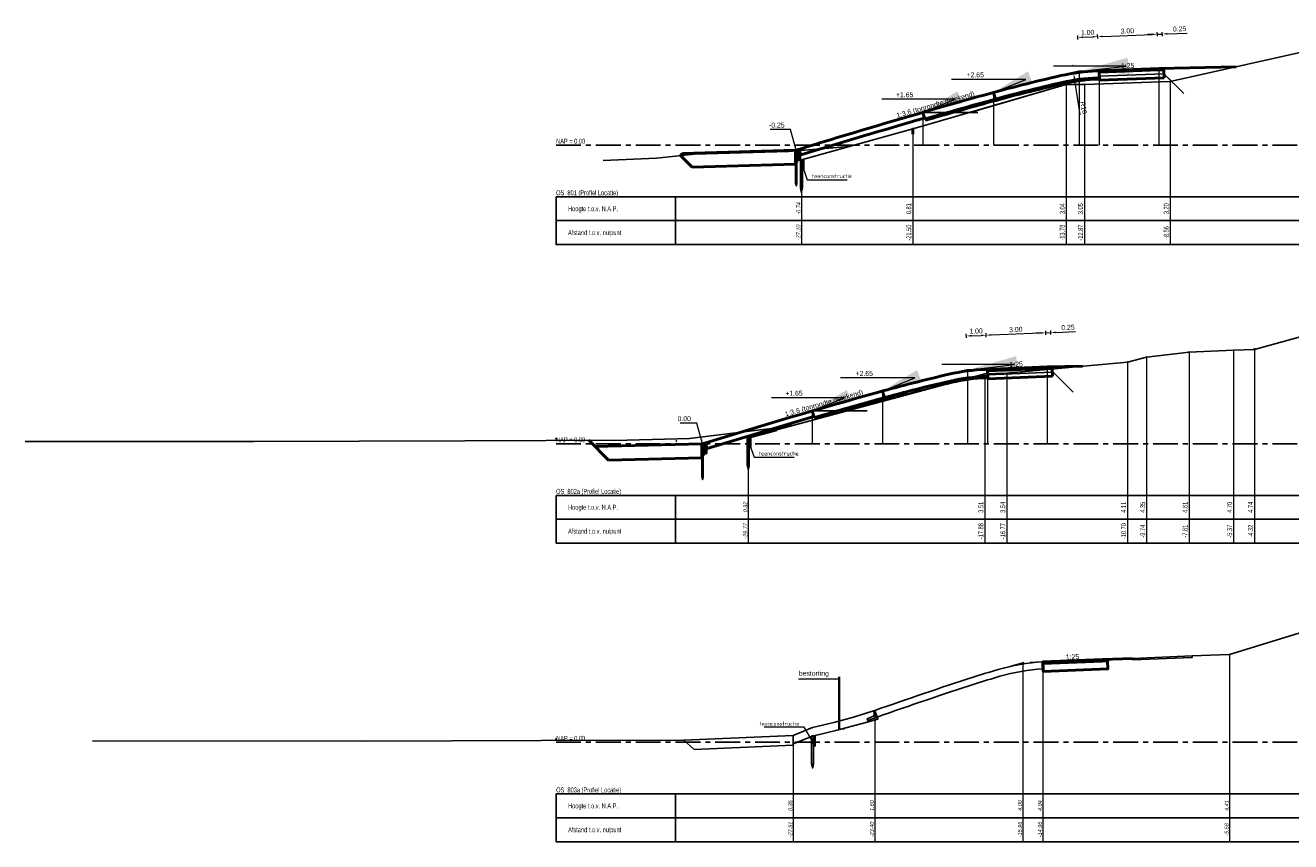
# Model space of a CAD drawing. Header units: metres. Extents: x -7 to 2281, y 7146 to 7816.
# Tile 1 of 29: x 2145 to 2209, y 7146 to 7187. Entities that reach past the tile are written whole.
import ezdxf
from ezdxf.enums import TextEntityAlignment as Align

# ---------------------------------------------------------------- set-up
doc = ezdxf.new("R2010")
doc.units = ezdxf.units.M
doc.linetypes.add('HIDDEN', pattern=[9.525, 6.35, -3.175])
doc.linetypes.add('NAP', pattern=[20, 12.5, -2.5, 2.5, -2.5])
for name, color, linetype in [('BS-DWP-BALK-TEKST', 7, 'Continuous'), ('BS-HEKWERK-KL-1_5M', 1, 'Continuous'), ('BS-KANT-KREUKELBERM', 255, 'Continuous'), ('BS-KANT-VERHARDING', 1, 'Continuous'), ('BS-PERKOENRIJ', 255, 'Continuous'), ('BS-RASTER', 255, 'Continuous'), ('BS-SCHEIDINGSLIJN-TALUDBEKL', 255, 'Continuous'), ('BS-TEENSCHOT-GECONSTRUEERD', 198, 'Continuous'), ('BS-TUSSENBERM', 1, 'Continuous'), ('BS-ZANDLIJN', 32, 'Continuous'), ('DP-BS-profiel', 2, 'Continuous'), ('DP-Matenbalk', 7, 'Continuous'), ('DP-Matenbalk_bestaandehoogten', 6, 'Continuous'), ('DP-NAP-lijn', 5, 'NAP')]:
    doc.layers.add(name, color=color, linetype=linetype)
for name, color, linetype, lineweight in [('DP-BS-maatvoering', 2, 'Continuous', 20), ('DP-Matenbalk_verlenglijnen_best', 253, 'Continuous', 0), ('DP-NW-maatvoering', 7, 'Continuous', 35), ('DP-NW-matenbalk_verlenglijnen', 135, 'Continuous', 0), ('DP-NW-profiel', 4, 'Continuous', 50), ('DP-NW-teenschot', 2, 'Continuous', 25), ('DP-NW-Uitvullaag', 1, 'Uitvullaag', 18), ('TL-2.5mm Tekst', 7, 'Continuous', 25)]:
    doc.layers.add(name, color=color, linetype=linetype, lineweight=lineweight)
doc.layers.add('DP-NW-arcrand', color=142, linetype='Continuous', plot=False)
doc.styles.add('bestomschr', font='isocp.shx', dxfattribs={"width": 0.96})
doc.styles.add('dp-besthgt', font='StagCAD.ttf', dxfattribs={"oblique": 10, "height": 0.2})
doc.styles.add('StagCAD', font='StagCAD.ttf')
doc.linetypes.add('Uitvullaag', pattern='A,0,-0.005,[191,UITVULLAAG.shx,S=0.007,R=0,X=0,Y=0],-0.5', length=0.505)
doc.dimstyles.new('best-leader 1_100', dxfattribs={"dimscale": 0.1, "dimtxt": 2, "dimasz": 1.6, "dimexe": 0, "dimexo": 0, "dimgap": 0.8, "dimtad": 1, "dimrnd": 0.001, "dimzin": 1, "dimdsep": 46, "dimtxsty": 'bestomschr', "dimblk": 'RAD_PIJL', "dimcen": 0.09, "dimse1": 1, "dimse2": 1, "dimclrd": 212, "dimclre": 1, "dimclrt": 2, "dimazin": 0, "dimtfac": 1, "dimtix": 1, "dimtmove": 0, "dimatfit": 0, "dimfxl": 1, "dimtvp": 0.83, "dimtolj": 1, "dimtzin": 0, "dimlwd": 5, "dimarcsym": 0})
doc.dimstyles.new('GM-maatvoering', dxfattribs={"dimtxt": 2.5, "dimasz": 2.5, "dimexe": 1, "dimexo": 0, "dimgap": 1, "dimtad": 1, "dimrnd": 0.001, "dimzin": 1, "dimdsep": 46, "dimtxsty": 'StagCAD', "dimcen": 0.09, "dimclrd": 1, "dimclre": 1, "dimclrt": 7, "dimazin": 0, "dimtfac": 1, "dimtix": 1, "dimtmove": 0, "dimatfit": 3, "dimfxl": 1, "dimfxlon": 1, "dimtvp": 0.83, "dimtolj": 1, "dimtzin": 0, "dimlwd": 15, "dimlwe": 15, "dimarcsym": 0})
doc.dimstyles.new('leader 1_100', dxfattribs={"dimscale": 0.1, "dimtxt": 2.5, "dimasz": 2, "dimexe": 0, "dimexo": 0, "dimgap": 1, "dimtad": 1, "dimrnd": 0.001, "dimzin": 1, "dimdsep": 46, "dimtxsty": 'StagCAD', "dimblk": 'RAD_PIJL', "dimcen": 0.09, "dimse1": 1, "dimse2": 1, "dimclrd": 1, "dimclre": 1, "dimclrt": 7, "dimazin": 0, "dimtfac": 1, "dimtix": 1, "dimtmove": 0, "dimatfit": 0, "dimfxl": 1, "dimtvp": 0.83, "dimtolj": 1, "dimtzin": 0, "dimlwd": 15, "dimarcsym": 0})

# ---------------------------------------------------------------- blocks, each defined once
blk = doc.blocks.new('15', base_point=(577.872525, -2.976085))
at = {"layer": 'BS-PERKOENRIJ'}
blk.add_lwpolyline([(577.716275, -3.444835), (577.591275, -3.382335), (577.466275, -3.257335), (577.403775, -3.132335), (577.372525, -3.007335), (577.372525, -2.944835), (577.403775, -2.819835), (577.466275, -2.694835), (577.591275, -2.569835), (577.716275, -2.507335), (577.841275, -2.476085), (577.903775, -2.476085), (578.028775, -2.507335), (578.153775, -2.569835), (578.278775, -2.694835), (578.341275, -2.819835), (578.372525, -2.944835), (578.372525, -3.007335), (578.341275, -3.132335), (578.278775, -3.257335), (578.153775, -3.382335), (578.028775, -3.444835), (577.903775, -3.476085), (577.841275, -3.476085)], close=True, dxfattribs=at)
blk = doc.blocks.new('123', base_point=(750, -20.1))
at = {"layer": 'BS-HEKWERK-KL-1_5M'}
for points in [[(749.75, -20.35), (750.25, -19.85)], [(750.25, -20.35), (749.75, -19.85)]]:
    blk.add_lwpolyline(points, dxfattribs=at)
blk = doc.blocks.new('RAD_PIJL')
at = {"color": 1, "linetype": 'Continuous'}
blk.add_solid([(-2.828, -0.75), (-2.828, 0.75), (0, 0)], dxfattribs=at)
blk = doc.blocks.new('BSHO')
at = {"layer": 'DP-Matenbalk_bestaandehoogten', "style": 'dp-besthgt', "oblique": 10}
for tag, p in [('AFSTAND', (0.6, -0.013)), ('HOOGTE', (1.8, -0.013))]:
    blk.add_attdef(tag, text='', height=0.2, dxfattribs=at).set_placement(p, align=Align.BOTTOM_CENTER)
blk = doc.blocks.new('*D211')
at = {"layer": 'Defpoints', "color": 0, "transparency": 16777216}
for p in [(0.931, 5.455), (0, 3.7), (0.999, 3.74)]:
    blk.add_point(p, dxfattribs=at)
at = {"layer": 'DP-NW-maatvoering', "color": 1, "lineweight": 15, "transparency": 16777216}
for p, q in [((-0.065, 5.315), (-0.073, 5.515)), ((0.181, 5.425), (0.681, 5.445)), ((0.935, 5.355), (0.927, 5.555))]:
    blk.add_line(p, q, dxfattribs=at)
at = {"layer": 'DP-NW-maatvoering', "color": 1, "transparency": 16777216}
for points in [[(0.18, 5.466), (0.183, 5.383), (-0.069, 5.415)], [(0.679, 5.486), (0.682, 5.403), (0.931, 5.455)]]:
    blk.add_solid(points, dxfattribs=at)
at = {"layer": 'DP-NW-maatvoering', "color": 7, "transparency": 16777216, "insert": (0.422, 5.659), "char_height": 0.25, "attachment_point": 5, "rotation": 2.29061, "style": 'StagCAD'}
blk.add_mtext('\\A1;1.00', dxfattribs=at)
blk = doc.blocks.new('*D212')
at = {"layer": 'Defpoints', "color": 0, "transparency": 16777216}
for p in [(3.928, 5.575), (3.997, 3.86), (0.999, 3.74)]:
    blk.add_point(p, dxfattribs=at)
at = {"layer": 'DP-NW-maatvoering', "color": 1, "lineweight": 15, "transparency": 16777216}
for p, q in [((0.935, 5.355), (0.927, 5.555)), ((1.18, 5.465), (3.678, 5.565)), ((3.932, 5.475), (3.924, 5.674))]:
    blk.add_line(p, q, dxfattribs=at)
at = {"layer": 'DP-NW-maatvoering', "color": 1, "transparency": 16777216}
for points in [[(1.179, 5.506), (1.182, 5.423), (0.931, 5.455)], [(3.677, 5.606), (3.68, 5.523), (3.928, 5.575)]]:
    blk.add_solid(points, dxfattribs=at)
at = {"layer": 'DP-NW-maatvoering', "color": 7, "transparency": 16777216, "insert": (2.42, 5.739), "char_height": 0.25, "attachment_point": 5, "rotation": 2.29061, "style": 'StagCAD'}
blk.add_mtext('\\A1;3.00', dxfattribs=at)
blk = doc.blocks.new('*D213')
at = {"layer": 'Defpoints', "color": 0, "transparency": 16777216}
for p in [(4.178, 5.585), (4, 3.78), (4.25, 3.79)]:
    blk.add_point(p, dxfattribs=at)
at = {"layer": 'DP-NW-maatvoering', "color": 1, "lineweight": 15, "transparency": 16777216}
for p, q in [((3.678, 5.565), (3.429, 5.555)), ((3.932, 5.475), (3.924, 5.674)), ((3.928, 5.575), (4.178, 5.585)), ((4.182, 5.485), (4.174, 5.684)), ((4.428, 5.595), (5.427, 5.635))]:
    blk.add_line(p, q, dxfattribs=at)
at = {"layer": 'DP-NW-maatvoering', "color": 1, "transparency": 16777216}
for points in [[(3.677, 5.606), (3.68, 5.523), (3.928, 5.575)], [(4.426, 5.636), (4.429, 5.553), (4.178, 5.585)]]:
    blk.add_solid(points, dxfattribs=at)
at = {"layer": 'DP-NW-maatvoering', "color": 7, "transparency": 16777216, "insert": (5.043, 5.844), "char_height": 0.25, "attachment_point": 5, "rotation": 2.29061, "style": 'StagCAD'}
blk.add_mtext('\\A1;0.25', dxfattribs=at)
blk = doc.blocks.new('*D214')
at = {"layer": 'Defpoints', "color": 0, "transparency": 16777216}
for p in [(-0.282, 3.619), (1.294, -6.256)]:
    blk.add_point(p, dxfattribs=at)
at = {"layer": 'DP-NW-maatvoering', "color": 1, "lineweight": 15, "transparency": 16777216}
blk.add_line((0.051, 1.529), (-0.243, 3.372), dxfattribs=at)
at = {"layer": 'DP-NW-maatvoering', "color": 1, "transparency": 16777216}
blk.add_solid([(-0.202, 3.378), (-0.284, 3.365), (-0.282, 3.619)], dxfattribs=at)
at = {"layer": 'DP-NW-maatvoering', "color": 7, "transparency": 16777216, "insert": (0.222, 1.885), "char_height": 0.25, "attachment_point": 5, "rotation": 279.07169, "style": 'StagCAD'}
blk.add_mtext('\\A1;R10', dxfattribs=at)
blk = doc.blocks.new('*D216')
at = {"layer": 'Defpoints', "color": 0, "transparency": 16777216}
for p in [(0.931, 5.455), (0, 3.7), (0.999, 3.74)]:
    blk.add_point(p, dxfattribs=at)
at = {"layer": 'DP-NW-maatvoering', "color": 1, "lineweight": 15, "transparency": 16777216}
for p, q in [((-0.065, 5.315), (-0.073, 5.515)), ((0.181, 5.425), (0.681, 5.445)), ((0.935, 5.355), (0.927, 5.555))]:
    blk.add_line(p, q, dxfattribs=at)
at = {"layer": 'DP-NW-maatvoering', "color": 1, "transparency": 16777216}
for points in [[(0.18, 5.466), (0.183, 5.383), (-0.069, 5.415)], [(0.679, 5.486), (0.682, 5.403), (0.931, 5.455)]]:
    blk.add_solid(points, dxfattribs=at)
at = {"layer": 'DP-NW-maatvoering', "color": 7, "transparency": 16777216, "insert": (0.422, 5.659), "char_height": 0.25, "attachment_point": 5, "rotation": 2.29061, "style": 'StagCAD'}
blk.add_mtext('\\A1;1.00', dxfattribs=at)
blk = doc.blocks.new('*D217')
at = {"layer": 'Defpoints', "color": 0, "transparency": 16777216}
for p in [(3.928, 5.575), (3.997, 3.86), (0.999, 3.74)]:
    blk.add_point(p, dxfattribs=at)
at = {"layer": 'DP-NW-maatvoering', "color": 1, "lineweight": 15, "transparency": 16777216}
for p, q in [((0.935, 5.355), (0.927, 5.555)), ((1.18, 5.465), (3.678, 5.565)), ((3.932, 5.475), (3.924, 5.674))]:
    blk.add_line(p, q, dxfattribs=at)
at = {"layer": 'DP-NW-maatvoering', "color": 1, "transparency": 16777216}
for points in [[(1.179, 5.506), (1.182, 5.423), (0.931, 5.455)], [(3.677, 5.606), (3.68, 5.523), (3.928, 5.575)]]:
    blk.add_solid(points, dxfattribs=at)
at = {"layer": 'DP-NW-maatvoering', "color": 7, "transparency": 16777216, "insert": (2.42, 5.739), "char_height": 0.25, "attachment_point": 5, "rotation": 2.29061, "style": 'StagCAD'}
blk.add_mtext('\\A1;3.00', dxfattribs=at)
blk = doc.blocks.new('*D218')
at = {"layer": 'Defpoints', "color": 0, "transparency": 16777216}
for p in [(4.178, 5.585), (4, 3.78), (4.25, 3.79)]:
    blk.add_point(p, dxfattribs=at)
at = {"layer": 'DP-NW-maatvoering', "color": 1, "lineweight": 15, "transparency": 16777216}
for p, q in [((3.678, 5.565), (3.429, 5.555)), ((3.932, 5.475), (3.924, 5.674)), ((3.928, 5.575), (4.178, 5.585)), ((4.182, 5.485), (4.174, 5.684)), ((4.428, 5.595), (5.427, 5.635))]:
    blk.add_line(p, q, dxfattribs=at)
at = {"layer": 'DP-NW-maatvoering', "color": 1, "transparency": 16777216}
for points in [[(3.677, 5.606), (3.68, 5.523), (3.928, 5.575)], [(4.426, 5.636), (4.429, 5.553), (4.178, 5.585)]]:
    blk.add_solid(points, dxfattribs=at)
at = {"layer": 'DP-NW-maatvoering', "color": 7, "transparency": 16777216, "insert": (5.043, 5.844), "char_height": 0.25, "attachment_point": 5, "rotation": 2.29061, "style": 'StagCAD'}
blk.add_mtext('\\A1;0.25', dxfattribs=at)
blk = doc.blocks.new('teenconstructie')
at = {"layer": 'DP-BS-profiel', "color": 1}
for p, q in [((-0.05, 0), (0.05, 0)), ((0, -1.6), (0, -1.44))]:
    blk.add_line(p, q, dxfattribs=at)
blk.add_lwpolyline([(-0.05, -1.4), (-0.05, 0), (-0.04, 0.01), (0.04, 0.01), (0.05, 0), (0.05, -1.4), (0.01, -1.6), (-0.01, -1.6)], close=True, dxfattribs=at)
blk.add_lwpolyline([(0.05, 0), (0.125, 0), (0.125, -0.5), (0.05, -0.5)], dxfattribs=at)
blk.add_ellipse((-0.021, -1.44), major_axis=(0, 0.04), ratio=0.525, start_param=4.712389, end_param=7.853982, dxfattribs=at)
at = {"layer": 'DP-BS-profiel', "color": 1, "extrusion": (0, 0, -1)}
blk.add_ellipse((0.021, -1.44), major_axis=(0, 0.04), ratio=0.525, start_param=4.712389, end_param=7.853982, dxfattribs=at)
at = {"layer": 'DP-BS-maatvoering', "color": 2, "insert": (0.537, -0.91), "char_height": 0.2, "attachment_point": 7, "style": 'bestomschr'}
blk.add_mtext('\\A1;teenconstructie', dxfattribs=at)
at = {"layer": 'DP-BS-maatvoering', "annotation_type": 0, "has_hookline": 1, "hookline_direction": 0, "text_width": 1.767}
blk.add_leader([(0, -0.15), (0.297, -0.99), (0.457, -0.99)], dimstyle='best-leader 1_100', override={"dimgap": 0.8, "dimtad": 1}, dxfattribs=at)
blk = doc.blocks.new('dwp teen -0.25 3.6')
at = {"layer": 'DP-NW-maatvoering', "color": 1, "linetype": 'HIDDEN', "ltscale": 0.2}
for q in [(-1.002, 3.477), (0.971, 3.739)]:
    blk.add_line((0, 3.7), q, dxfattribs=at)
at = {"layer": 'DP-NW-matenbalk_verlenglijnen'}
for p, q in [((3.997, 3.86), (3.997, 0)), ((0, 3.7), (0, 0)), ((0.999, 3.74), (0.999, 0)), ((-4.306, 2.65), (-4.306, 0)), ((-7.855, 1.65), (-7.855, 0))]:
    blk.add_line(p, q, dxfattribs=at)
at = {"layer": 'DP-NW-profiel', "color": 3, "lineweight": 30}
blk.add_line((1.001, 3.705), (3.998, 3.825), dxfattribs=at)
at = {"layer": 'DP-NW-profiel'}
for p, q in [((4, 3.78), (3.997, 3.86)), ((1.018, 3.26), (0.999, 3.74)), ((1.002, 3.66), (4, 3.78)), ((1.018, 3.26), (4.266, 3.39)), ((4, 3.78), (4.25, 3.79)), ((4.266, 3.39), (4.25, 3.79)), ((-4.306, 2.65), (-4.214, 2.312)), ((-7.855, 1.65), (-7.758, 1.314)), ((-14.068, -0.235), (-13.988, -0.492))]:
    blk.add_line(p, q, dxfattribs=at)
for points in [[(-14.22, -0.25, -0.007226), (-4.778, 2.52, -0.011652), (-0.93, 3.493, -0.046124), (0.895, 3.736), (3.997, 3.86)], [(-7.758, 1.314, -0.002348), (-4.684, 2.183, -0.011652), (-0.852, 3.152, -0.046124), (0.909, 3.386), (1.013, 3.39)], [(-13.988, -0.492, -0.004768), (-7.772, 1.362)]]:
    blk.add_lwpolyline(points, format="xyb", dxfattribs=at)
at = {"layer": 'DP-NW-teenschot'}
blk.add_line((-14.255, -1.896), (-14.185, -1.896), dxfattribs=at)
at = {"layer": 'DP-NW-teenschot', "flags": 128}
blk.add_lwpolyline([(-14.214, -2.05), (-14.185, -1.896), (-14.185, -0.25), (-14.255, -0.25), (-14.255, -1.896), (-14.224, -2.05)], close=True, dxfattribs=at)
blk.add_lwpolyline([(-14.185, -0.25), (-14.165, -0.25), (-14.165, -0.85), (-14.185, -0.85)], dxfattribs=at)
at = {"layer": 'DP-NW-teenschot', "color": 3, "lineweight": 35, "flags": 128}
blk.add_lwpolyline([(-14.148, -0.735), (-14.148, -0.235), (-14.068, -0.235), (-14.028, -0.485), (-14.028, -0.735), (-14.148, -0.735)], dxfattribs=at)
at = {"layer": 'DP-NW-Uitvullaag', "ltscale": 4, "flags": 128}
for points in [[(-7.758, 1.314, -0.002348), (-4.684, 2.183, -0.011652), (-0.852, 3.152, -0.046124), (0.909, 3.386), (1.013, 3.39)], [(-13.988, -0.492, -0.004768), (-7.772, 1.362)]]:
    blk.add_lwpolyline(points, format="xyb", dxfattribs=at)
at = {"layer": 'DP-NW-maatvoering', "style": 'StagCAD'}
for s, rotation, p in [('1:25', 2.29064, (2.446, 3.798)), ('1:3.6 (tonrondte getekend)', 15.97171, (-7.17, 1.852))]:
    blk.add_text(s, height=0.25, rotation=rotation, dxfattribs=at).set_placement(p, align=Align.BOTTOM_CENTER)
at = {"layer": 'DP-NW-maatvoering', "color": 7, "insert": (-0.168, 3.994), "char_height": 0.05, "attachment_point": 9, "line_spacing_factor": 0.48, "style": 'StagCAD'}
blk.add_mtext('\\A1;+3.70', dxfattribs=at)
at = {"layer": 'DP-NW-maatvoering', "color": 7, "char_height": 0.25, "attachment_point": 9, "style": 'StagCAD'}
for s, insert in [('\\A1;+2.65', (-4.788, 3.406)), ('\\A1;+1.65', (-8.337, 2.406)), ('\\A1;-0.25', (-14.806, 0.882))]:
    blk.add_mtext(s, dxfattribs=dict(at, insert=insert))
at = {"layer": 'DP-NW-maatvoering'}
for p1, p2, picture, middle in [((0, 3.7), (0.999, 3.74), '*D211', (0.422, 5.659)), ((0.999, 3.74), (3.997, 3.86), '*D212', (2.42, 5.739))]:
    dim = blk.add_aligned_dim(p1=p1, p2=p2, distance=1.716, dimstyle='GM-maatvoering', dxfattribs=at)
    dim.commit()
    dim.dimension.update_dxf_attribs({"geometry": picture, "text_midpoint": middle})
dim = blk.add_linear_dim(base=(4.178, 5.585), p1=(4, 3.78), p2=(4.25, 3.79), angle=2.29061, dimstyle='GM-maatvoering', dxfattribs=at)
dim.commit()
dim.dimension.update_dxf_attribs({"geometry": '*D213', "text_midpoint": (5.052, 5.62), "dimtype": 129})
dim = blk.add_radius_dim(center=(1.294, -6.256), mpoint=(-0.282, 3.619), text='R10', dimstyle='GM-maatvoering', dxfattribs=at)
dim.commit()
dim.dimension.update_dxf_attribs({"geometry": '*D214', "text_midpoint": (0, 1.85), "dimtype": 132})
at = {"layer": 'DP-NW-maatvoering', "annotation_type": 0, "has_hookline": 1, "hookline_direction": 1}
for points, dimstyle, override, text_width in [([(0, 3.7), (2.352, 3.974), (-0.148, 3.974)], 'GM-maatvoering', {"dimscale": 0}, 0.145), ([(-4.306, 2.65), (-2.688, 3.306), (-4.688, 3.306)], 'leader 1_100', {"dimscale": 0, "dimgap": 1, "dimtad": 1}, 0.725), ([(-7.855, 1.65), (-6.237, 2.306), (-8.237, 2.306)], 'leader 1_100', {"dimscale": 0, "dimgap": 1, "dimtad": 1}, 0.675), ([(-14.22, -0.25), (-14.506, 0.782), (-14.706, 0.782)], 'leader 1_100', {"dimgap": 1, "dimtad": 1}, 0.725)]:
    blk.add_leader(points, dimstyle=dimstyle, override=override, dxfattribs=dict(at, text_width=text_width))
blk = doc.blocks.new('dwp teen 0.00')
at = {"layer": 'DP-NW-maatvoering', "color": 1, "linetype": 'HIDDEN', "ltscale": 0.2}
for q in [(-1.002, 3.477), (0.971, 3.739)]:
    blk.add_line((0, 3.7), q, dxfattribs=at)
at = {"layer": 'DP-NW-matenbalk_verlenglijnen'}
for p, q in [((3.997, 3.86), (3.997, 0)), ((0, 3.7), (0, 0)), ((0.999, 3.74), (0.999, 0)), ((-4.276, 2.65), (-4.276, 0)), ((-7.807, 1.65), (-7.807, 0))]:
    blk.add_line(p, q, dxfattribs=at)
at = {"layer": 'DP-NW-profiel', "color": 3, "lineweight": 30}
blk.add_line((1.001, 3.705), (3.998, 3.825), dxfattribs=at)
at = {"layer": 'DP-NW-profiel'}
for p, q in [((4, 3.78), (3.997, 3.86)), ((1.018, 3.26), (0.999, 3.74)), ((1.002, 3.66), (4, 3.78)), ((1.018, 3.26), (4.266, 3.39)), ((4, 3.78), (4.25, 3.79)), ((4.266, 3.39), (4.25, 3.79)), ((-4.276, 2.65), (-4.183, 2.313)), ((-7.807, 1.65), (-7.71, 1.314)), ((-13.168, 0.015), (-13.088, -0.242))]:
    blk.add_line(p, q, dxfattribs=at)
for points in [[(-13.32, 0, -0.007226), (-4.476, 2.595, -0.011442), (-0.937, 3.491, -0.046333), (0.897, 3.736), (3.997, 3.86)], [(-7.71, 1.314, -0.002715), (-4.382, 2.258, -0.011442), (-0.858, 3.15, -0.046333), (0.911, 3.386), (1.013, 3.39)], [(-13.088, -0.242, -0.004393), (-7.724, 1.362, -0.004393)]]:
    blk.add_lwpolyline(points, format="xyb", dxfattribs=at)
at = {"layer": 'DP-NW-teenschot'}
blk.add_line((-13.355, -1.646), (-13.285, -1.646), dxfattribs=at)
at = {"layer": 'DP-NW-teenschot', "flags": 128}
blk.add_lwpolyline([(-13.314, -1.8), (-13.285, -1.646), (-13.285, 0), (-13.355, 0), (-13.355, -1.646), (-13.324, -1.8)], close=True, dxfattribs=at)
blk.add_lwpolyline([(-13.285, 0), (-13.265, 0), (-13.265, -0.6), (-13.285, -0.6)], dxfattribs=at)
at = {"layer": 'DP-NW-teenschot', "color": 3, "lineweight": 35, "flags": 128}
blk.add_lwpolyline([(-13.248, -0.485), (-13.248, 0.015), (-13.168, 0.015), (-13.128, -0.235), (-13.128, -0.485), (-13.248, -0.485)], dxfattribs=at)
at = {"layer": 'DP-NW-Uitvullaag', "ltscale": 4, "flags": 128}
for points in [[(-7.71, 1.314, -0.002715), (-4.382, 2.258, -0.011442), (-0.858, 3.15, -0.046333), (0.911, 3.386), (1.013, 3.39)], [(-13.088, -0.242, -0.004393), (-7.724, 1.362, -0.004393)]]:
    blk.add_lwpolyline(points, format="xyb", dxfattribs=at)
at = {"layer": 'DP-NW-maatvoering', "style": 'StagCAD'}
for s, rotation, p in [('1:25', 2.29063, (2.447, 3.798)), ('1:3.6 (tonrondte getekend)', 15.97171, (-7.17, 1.852))]:
    blk.add_text(s, height=0.25, rotation=rotation, dxfattribs=at).set_placement(p, align=Align.BOTTOM_CENTER)
at = {"layer": 'DP-NW-maatvoering', "color": 7, "insert": (-0.168, 3.994), "char_height": 0.05, "attachment_point": 9, "line_spacing_factor": 0.48, "style": 'StagCAD'}
blk.add_mtext('\\A1;+3.70', dxfattribs=at)
at = {"layer": 'DP-NW-maatvoering', "color": 7, "char_height": 0.25, "attachment_point": 9, "style": 'StagCAD'}
for s, insert in [('\\A1;+2.65', (-4.758, 3.406)), ('\\A1;+1.65', (-8.289, 2.406)), ('\\A1;0.00', (-13.906, 1.132))]:
    blk.add_mtext(s, dxfattribs=dict(at, insert=insert))
at = {"layer": 'DP-NW-maatvoering'}
for p1, p2, picture, middle in [((0, 3.7), (0.999, 3.74), '*D216', (0.422, 5.659)), ((0.999, 3.74), (3.997, 3.86), '*D217', (2.42, 5.739))]:
    dim = blk.add_aligned_dim(p1=p1, p2=p2, distance=1.716, dimstyle='GM-maatvoering', dxfattribs=at)
    dim.commit()
    dim.dimension.update_dxf_attribs({"geometry": picture, "text_midpoint": middle})
dim = blk.add_linear_dim(base=(4.178, 5.585), p1=(4, 3.78), p2=(4.25, 3.79), angle=2.29061, dimstyle='GM-maatvoering', dxfattribs=at)
dim.commit()
dim.dimension.update_dxf_attribs({"geometry": '*D218', "text_midpoint": (5.052, 5.62), "dimtype": 129})
at = {"layer": 'DP-NW-maatvoering', "annotation_type": 0, "has_hookline": 1, "hookline_direction": 1}
for points, dimstyle, override, text_width in [([(0, 3.7), (2.352, 3.974), (-0.148, 3.974)], 'GM-maatvoering', {"dimscale": 0}, 0.145), ([(-4.276, 2.65), (-2.658, 3.306), (-4.658, 3.306)], 'leader 1_100', {"dimscale": 0, "dimgap": 1, "dimtad": 1}, 0.725), ([(-7.807, 1.65), (-6.189, 2.306), (-8.189, 2.306)], 'leader 1_100', {"dimscale": 0, "dimgap": 1, "dimtad": 1}, 0.675), ([(-13.32, 0), (-13.606, 1.032), (-13.806, 1.032)], 'leader 1_100', {"dimgap": 1, "dimtad": 1}, 0.55)]:
    blk.add_leader(points, dimstyle=dimstyle, override=override, dxfattribs=dict(at, text_width=text_width))

msp = doc.modelspace()

# ---------------------------------------------------------------- linework, layer by layer
at = {"layer": 'BS-DWP-BALK-TEKST'}
msp.add_lwpolyline([(2184.501, 7150.983), (2184.501, 7150.683)], dxfattribs=at)
at = {"layer": 'BS-KANT-KREUKELBERM'}
for p in [(2185.483, 7180.633), (2186.068, 7151.445)]:
    msp.add_point(p, dxfattribs=at)
at = {"layer": 'BS-KANT-VERHARDING'}
for p in [(2203.426, 7170.385), (2205.665, 7170.476)]:
    msp.add_point(p, dxfattribs=at)
at = {"layer": 'BS-SCHEIDINGSLIJN-TALUDBEKL'}
msp.add_point((2198.167, 7183.828), dxfattribs=at)
at = {"layer": 'BS-TEENSCHOT-GECONSTRUEERD'}
msp.add_point((2177.657, 7165.918), dxfattribs=at)
at = {"layer": 'BS-TUSSENBERM'}
for p in [(2202.48, 7183.977), (2200.336, 7169.883), (2201.292, 7170.128)]:
    msp.add_point(p, dxfattribs=at)
at = {"layer": 'BS-ZANDLIJN'}
for p in [(2171.612, 7166.036), (2171.612, 7150.953)]:
    msp.add_point(p, dxfattribs=at)
at = {"layer": 'DP-BS-profiel'}
for p, q in [((2206.716, 7170.519), (2211.015, 7171.712)), ((2201.292, 7170.128), (2203.426, 7170.385)), ((2203.426, 7170.385), (2205.665, 7170.476)), ((2205.665, 7170.476), (2206.716, 7170.519)), ((2194.262, 7169.317), (2200.336, 7169.883)), ((2200.336, 7169.883), (2201.292, 7170.128)), ((2181.269, 7166.096), (2193.161, 7169.288)), ((2193.161, 7169.288), (2194.262, 7169.317)), ((2205.461, 7155.192), (2211.088, 7156.92))]:
    msp.add_line(p, q, dxfattribs=at)
at = {"layer": 'DP-BS-profiel', "color": 1}
for p, q in [((2184.451, 7151.091), (2184.626, 7151.091)), ((2184.501, 7149.491), (2184.501, 7149.651))]:
    msp.add_line(p, q, dxfattribs=at)
at = {"layer": 'DP-BS-profiel'}
for points in [[(2173.975, 7180.015), (2176.663, 7180.133), (2178.569, 7180.321), (2183.295, 7180.459), (2186.332, 7180.711)], [(2144.933, 7165.888), (2156.406, 7165.888), (2167.018, 7165.928), (2175.175, 7165.961), (2178.322, 7166.045), (2179.809, 7166.224), (2182.431, 7166.539), (2183.557, 7166.71)], [(2199.073, 7154.937), (2200.574, 7154.997)], [(2203.574, 7155.117), (2205.461, 7155.192)], [(2196.075, 7154.782), (2199.075, 7154.902)], [(2148.317, 7150.854), (2161.887, 7150.833), (2170.854, 7150.868), (2178.035, 7150.891)]]:
    msp.add_lwpolyline(points, dxfattribs=at)
for points in [[(2200.577, 7154.917), (2200.574, 7154.997), (2203.574, 7155.117), (2203.577, 7155.037)], [(2196.077, 7154.737), (2196.073, 7154.817), (2199.073, 7154.937), (2199.077, 7154.857)], [(2196.077, 7154.737), (2196.093, 7154.338), (2199.339, 7154.467), (2199.323, 7154.867)], [(2183.53, 7151.128), (2183.53, 7150.703), (2184.501, 7151.091), (2185.731, 7151.384), (2186.739, 7151.657), (2187.305, 7151.808), (2187.249, 7151.966), (2187.566, 7152.089), (2187.615, 7152.191), (2187.558, 7152.352), (2186.56, 7152.039), (2185.573, 7151.772), (2184.501, 7151.517)], [(2187.75, 7152.048), (2187.633, 7152.378), (2187.558, 7152.352), (2187.615, 7152.191), (2187.566, 7152.089), (2187.249, 7151.966), (2187.279, 7151.881)], [(2187.592, 7151.884), (2187.305, 7151.808), (2187.279, 7151.881), (2187.75, 7152.048), (2187.789, 7151.939)], [(2178.035, 7150.891), (2183.53, 7151.128), (2183.53, 7150.628), (2178.556, 7150.413)]]:
    msp.add_lwpolyline(points, close=True, dxfattribs=at)
msp.add_lwpolyline([(2196.073, 7154.817, 0.057265), (2193.823, 7154.433, 0.00717), (2192.571, 7154.049, 0.007137), (2187.633, 7152.378), (2187.75, 7152.048, -0.007137), (2192.678, 7153.716, -0.00717), (2193.921, 7154.097, -0.057133), (2196.087, 7154.467)], format="xyb", close=True, dxfattribs=at)
at = {"layer": 'DP-BS-profiel', "color": 1}
msp.add_lwpolyline([(2184.451, 7149.691), (2184.451, 7151.091), (2184.461, 7151.101), (2184.541, 7151.101), (2184.551, 7151.091), (2184.551, 7149.691), (2184.511, 7149.491), (2184.491, 7149.491)], close=True, dxfattribs=at)
msp.add_lwpolyline([(2184.626, 7151.091), (2184.626, 7150.591), (2184.551, 7150.591)], dxfattribs=at)
at = {"layer": 'DP-BS-profiel'}
msp.add_polyline3d([(2183.937, 7180.034, 0), (2189.534, 7181.593, 0), (2197.254, 7183.82, 0), (2198.167, 7183.828, 0), (2202.48, 7183.977, 0), (2213.886, 7186.524, 0), (2215.677, 7186.524, 0), (2225.129, 7183, 0), (2231.101, 7182.46, 0), (2231.877, 7181.992, 0), (2234.003, 7180.821, 0), (2234.949, 7180.821, 0), (2236.049, 7181.97, 0), (2244.318, 7181.913, 0)], dxfattribs=at)
at = {"layer": 'DP-BS-profiel', "color": 1}
msp.add_ellipse((2184.48, 7149.651), major_axis=(0, 0.04), ratio=0.525, start_param=4.712389, end_param=7.853982, dxfattribs=at)
at = {"layer": 'DP-BS-profiel', "color": 1, "extrusion": (0, 0, -1)}
msp.add_ellipse((2184.522, 7149.651), major_axis=(0, 0.04), ratio=0.525, start_param=4.712389, end_param=7.853982, dxfattribs=at)
at = {"layer": 'DP-Matenbalk'}
for points in [[(2171.612, 7178.186, 0), (2171.612, 7175.786, 0), (2177.612, 7175.786, 0), (2245.318, 7175.786, 0)], [(2171.612, 7178.186, 0), (2245.318, 7178.186, 0)], [(2177.612, 7178.186, 0), (2177.612, 7175.786, 0)], [(2177.612, 7178.186, 0), (2177.612, 7178.186, 0)], [(2177.612, 7178.186, 0), (2177.612, 7178.186, 0)], [(2171.612, 7176.986, 0), (2245.318, 7176.986, 0)], [(2177.612, 7176.986, 0), (2177.612, 7176.986, 0)], [(2177.612, 7176.986, 0), (2177.612, 7176.986, 0)], [(2171.612, 7163.186, 0), (2171.612, 7160.786, 0), (2177.612, 7160.786, 0), (2249.058, 7160.786, 0)], [(2171.612, 7163.186, 0), (2249.058, 7163.186, 0)], [(2177.612, 7163.186, 0), (2177.612, 7160.786, 0)], [(2177.612, 7163.186, 0), (2177.612, 7163.186, 0)], [(2171.612, 7161.986, 0), (2249.058, 7161.986, 0)], [(2177.612, 7161.986, 0), (2177.612, 7161.986, 0)], [(2171.612, 7148.186, 0), (2171.612, 7145.786, 0), (2179.764, 7145.786, 0), (2258.605, 7145.786, 0)], [(2171.612, 7148.186, 0), (2258.605, 7148.186, 0)], [(2177.612, 7148.186, 0), (2177.612, 7145.786, 0)], [(2179.764, 7148.186, 0), (2179.764, 7148.186, 0)], [(2171.612, 7146.986, 0), (2258.605, 7146.986, 0)], [(2179.764, 7146.986, 0), (2179.764, 7146.986, 0)]]:
    msp.add_polyline3d(points, dxfattribs=at)
at = {"layer": 'DP-Matenbalk_bestaandehoogten'}
for points in [[(2189.534, 7176.986, 0), (2189.534, 7176.986, 0)], [(2197.254, 7176.986, 0), (2197.254, 7176.986, 0)], [(2198.167, 7176.986, 0), (2198.167, 7176.986, 0)], [(2202.48, 7176.986, 0), (2202.48, 7176.986, 0)]]:
    msp.add_polyline3d(points, dxfattribs=at)
at = {"layer": 'DP-Matenbalk_verlenglijnen_best'}
for p, q in [((2197.254, 7183.82), (2197.254, 7175.786)), ((2198.167, 7183.828), (2198.167, 7175.786)), ((2202.48, 7183.977), (2202.48, 7175.786)), ((2189.534, 7181.593), (2189.534, 7175.786)), ((2183.937, 7180.034), (2183.937, 7175.786)), ((2203.426, 7170.385), (2203.426, 7160.786)), ((2205.665, 7170.476), (2205.665, 7160.786)), ((2206.716, 7170.519), (2206.716, 7160.786)), ((2200.336, 7169.883), (2200.336, 7160.786)), ((2201.292, 7170.128), (2201.292, 7160.786)), ((2193.161, 7169.288), (2193.161, 7160.786)), ((2194.262, 7169.317), (2194.262, 7160.786)), ((2181.269, 7166.096), (2181.269, 7160.786)), ((2205.461, 7155.192), (2205.461, 7145.786)), ((2195.073, 7154.778), (2195.073, 7145.786)), ((2196.073, 7154.817), (2196.073, 7145.786)), ((2187.633, 7152.378), (2187.633, 7145.786)), ((2183.53, 7151.128), (2183.53, 7145.786))]:
    msp.add_line(p, q, dxfattribs=at)
at = {"layer": 'DP-NAP-lijn', "ltscale": 0.1}
for p, q in [((2171.612, 7180.778), (2244.318, 7180.778)), ((2171.612, 7165.778), (2248.058, 7165.778)), ((2171.612, 7150.778), (2257.605, 7150.778))]:
    msp.add_line(p, q, dxfattribs=at)
at = {"layer": 'DP-NW-arcrand'}
for p, q in [((2202.161, 7184.368), (2203.161, 7183.368)), ((2190.048, 7182.428), (2192.804, 7182.428)), ((2196.6, 7169.368), (2197.6, 7168.368)), ((2184.487, 7167.428), (2187.243, 7167.428))]:
    msp.add_line(p, q, dxfattribs=at)
for points in [[(2191.687, 7182.428), (2192.43, 7182.428), (2197.254, 7183.82), (2198.167, 7183.828), (2202.48, 7183.977), (2202.539, 7183.99), (2202.161, 7184.368), (2198.913, 7184.238), (2198.92, 7184.069, 0.048562), (2197.073, 7183.833, 0.011652), (2193.245, 7182.865, 0.001174), (2191.708, 7182.434)], [(2190.172, 7181.996, -0.002348), (2193.245, 7182.865, -0.011652), (2197.073, 7183.833, -0.046124), (2198.816, 7184.064), (2198.92, 7184.069)], [(2184.612, 7166.996, -0.002348), (2187.685, 7167.865, -0.011652), (2191.512, 7168.833, -0.046124), (2193.255, 7169.064), (2193.36, 7169.069)]]:
    msp.add_lwpolyline(points, format="xyb", dxfattribs=at)
msp.add_lwpolyline([(2196.552, 7169.368), (2193.305, 7169.238), (2193.313, 7169.039), (2196.56, 7169.168)], close=True, dxfattribs=at)
msp.add_lwpolyline([(2186.127, 7167.428), (2186.231, 7167.428), (2191.165, 7168.753, 0.010601), (2187.685, 7167.865)], format="xyb", close=True, dxfattribs=at)
at = {"layer": 'DP-NW-maatvoering', "color": 1}
msp.add_lwpolyline([(2185.831, 7154.068), (2185.831, 7151.391)], dxfattribs=at)
at = {"layer": 'DP-NW-profiel'}
for p, q in [((2201.9, 7184.638), (2205.788, 7184.716)), ((2189.534, 7181.593), (2189.534, 7181.323)), ((2177.97, 7180.352), (2183.648, 7180.528)), ((2177.871, 7180.252), (2177.97, 7180.352)), ((2178.456, 7179.667), (2177.871, 7180.252)), ((2178.456, 7179.667), (2183.648, 7179.828)), ((2196.291, 7169.638), (2198.069, 7169.674)), ((2181.269, 7166.096), (2182.712, 7166.483)), ((2174.241, 7164.961), (2173.249, 7165.953)), ((2178.94, 7165.778), (2173.558, 7165.644)), ((2178.94, 7165.078), (2174.241, 7164.961)), ((2196.087, 7154.467), (2196.073, 7154.817))]:
    msp.add_line(p, q, dxfattribs=at)
for points in [[(2183.648, 7179.828), (2183.648, 7180.528)], [(2178.94, 7165.078), (2178.94, 7165.778)], [(2199.073, 7154.937), (2200.574, 7154.997)]]:
    msp.add_lwpolyline(points, dxfattribs=at)
at = {"layer": 'DP-NW-profiel', "color": 1, "linetype": 'HIDDEN', "lineweight": 15, "ltscale": 0.1}
msp.add_lwpolyline([(2196.073, 7154.817), (2195.073, 7154.778), (2193.968, 7154.474)], dxfattribs=at)
msp.add_lwpolyline([(2196.073, 7154.817), (2195.073, 7154.778), (2193.968, 7154.474)], dxfattribs=at)
at = {"layer": 'DP-NW-profiel'}
for points in [[(2196.077, 7154.737), (2196.073, 7154.817), (2199.073, 7154.937), (2199.077, 7154.857)], [(2196.077, 7154.737), (2196.093, 7154.338), (2199.339, 7154.467), (2199.323, 7154.867)]]:
    msp.add_lwpolyline(points, close=True, dxfattribs=at)
at = {"layer": 'DP-NW-profiel', "color": 3, "lineweight": 30}
msp.add_lwpolyline([(2196.075, 7154.782), (2199.075, 7154.902)], dxfattribs=at)

# ---------------------------------------------------------------- block references
at = {"layer": 'BS-PERKOENRIJ', "xscale": 0.05, "yscale": 0.05, "zscale": 0.05}
for p in [(2197.254, 7183.82), (2189.534, 7181.593)]:
    msp.add_blockref('15', p, dxfattribs=at)
at = {"layer": 'BS-RASTER', "xscale": 0.15, "yscale": 0.15, "zscale": 0.15, "rotation": 314.999999}
msp.add_blockref('123', (2206.716, 7170.519), dxfattribs=at)
at = {"layer": 'DP-BS-profiel'}
for p in [(2183.937, 7180.034), (2181.269, 7166.096)]:
    msp.add_blockref('teenconstructie', p, dxfattribs=at)
at = {"layer": 'DP-Matenbalk_verlenglijnen_best', "rotation": 90}
for p, values in [((2183.937, 7175.786), {'AFSTAND': '-27.10', 'HOOGTE': '-0.74'}), ((2181.269, 7160.786), {'AFSTAND': '-29.77', 'HOOGTE': '0.32'}), ((2183.53, 7145.786), {'AFSTAND': '-27.51', 'HOOGTE': '0.35'}), ((2187.633, 7145.786), {'AFSTAND': '-23.40', 'HOOGTE': '1.60'}), ((2195.073, 7145.786), {'AFSTAND': '-15.96', 'HOOGTE': '4.00'}), ((2196.073, 7145.786), {'AFSTAND': '-14.96', 'HOOGTE': '4.04'}), ((2205.461, 7145.786), {'AFSTAND': '-5.58', 'HOOGTE': '4.41'})]:
    msp.add_blockref('BSHO', p, dxfattribs=at).add_auto_attribs(values)
at = {"layer": 'DP-NW-profiel'}
for name, p in [('dwp teen -0.25 3.6', (2197.903, 7180.778)), ('dwp teen 0.00', (2192.295, 7165.778))]:
    msp.add_blockref(name, p, dxfattribs=at)

# ---------------------------------------------------------------- texts
at = {"layer": 'DP-BS-profiel', "color": 2, "insert": (2183.837, 7151.616), "char_height": 0.2, "attachment_point": 9, "style": 'bestomschr'}
msp.add_mtext('\\A1;teenconstructie', dxfattribs=at)
at = {"layer": 'DP-Matenbalk', "width": 0.68}
for s, p in [('OS_801 (Profiel Locatie) ', (2171.612, 7178.186)), ('OS_802a (Profiel Locatie) ', (2171.612, 7163.186)), ('OS_803a (Profiel Locatie) ', (2171.612, 7148.186))]:
    msp.add_text(s, height=0.25, dxfattribs=at).set_placement(p, align=Align.BOTTOM_LEFT)
for s, p in [('Hoogte t.o.v. N.A.P.', (2172.212, 7177.586)), ('Afstand t.o.v. nulpunt', (2172.212, 7176.386)), ('Hoogte t.o.v. N.A.P.', (2172.212, 7162.586)), ('Afstand t.o.v. nulpunt', (2172.212, 7161.386)), ('Hoogte t.o.v. N.A.P.', (2172.212, 7147.586)), ('Afstand t.o.v. nulpunt', (2172.212, 7146.386))]:
    msp.add_text(s, height=0.25, dxfattribs=at).set_placement(p, align=Align.MIDDLE_LEFT)
at = {"layer": 'DP-Matenbalk_bestaandehoogten', "width": 0.68}
for s, p in [('0.81', (2189.534, 7177.586)), ('3.04', (2197.254, 7177.586)), ('3.05', (2198.167, 7177.586)), ('3.20', (2202.48, 7177.586)), ('-21.50', (2189.534, 7176.386)), ('-13.78', (2197.254, 7176.386)), ('-12.87', (2198.167, 7176.386)), ('-8.56', (2202.48, 7176.386)), ('3.51', (2193.161, 7162.586)), ('3.54', (2194.262, 7162.586)), ('4.11', (2200.336, 7162.586)), ('4.35', (2201.292, 7162.586)), ('4.61', (2203.426, 7162.586)), ('4.70', (2205.665, 7162.586)), ('4.74', (2206.716, 7162.586)), ('-17.88', (2193.161, 7161.386)), ('-16.77', (2194.262, 7161.386)), ('-10.70', (2200.336, 7161.386)), ('-9.74', (2201.292, 7161.386)), ('-7.61', (2203.426, 7161.386)), ('-5.37', (2205.665, 7161.386)), ('-4.32', (2206.716, 7161.386))]:
    msp.add_text(s, height=0.25, rotation=90, dxfattribs=at).set_placement(p, align=Align.BOTTOM_CENTER)
at = {"layer": 'DP-NAP-lijn', "width": 0.68}
for p in [(2171.612, 7180.778), (2171.612, 7165.778), (2171.612, 7150.778)]:
    msp.add_text('NAP = 0.00', height=0.25, dxfattribs=at).set_placement(p, align=Align.BOTTOM_LEFT)
at = {"layer": 'TL-2.5mm Tekst', "style": 'StagCAD'}
msp.add_text('1:25', height=0.25, rotation=2.29061, dxfattribs=at).set_placement((2197.573, 7154.877), align=Align.BOTTOM_CENTER)

# ---------------------------------------------------------------- leaders
at = {"layer": 'DP-BS-profiel', "annotation_type": 0, "has_hookline": 1, "hookline_direction": 1, "text_width": 1.767}
msp.add_leader([(2184.501, 7150.833), (2184.077, 7151.536), (2183.917, 7151.536)], dimstyle='best-leader 1_100', override={"dimgap": 0.8, "dimtad": 1}, dxfattribs=at)
at = {"layer": 'DP-NW-maatvoering', "ltscale": 4, "annotation_type": 0, "has_hookline": 1, "hookline_direction": 1, "text_width": 1.525}
msp.add_leader([(2185.831, 7153.947), (2185.425, 7153.947)], dimstyle='leader 1_100', override={"dimgap": 1, "dimtad": 1}, dxfattribs=at)

# ---------------------------------------------------------------- next in the draw order: texts
at = {"layer": 'DP-NW-maatvoering', "color": 7, "ltscale": 4, "insert": (2185.325, 7154.047), "char_height": 0.25, "attachment_point": 9, "style": 'StagCAD', "bg_fill": 3, "box_fill_scale": 1, "bg_fill_color": 256, "bg_fill_transparency": 0}
msp.add_mtext('\\A1;bestorting', dxfattribs=at)

doc.saveas('drawing.dxf')
